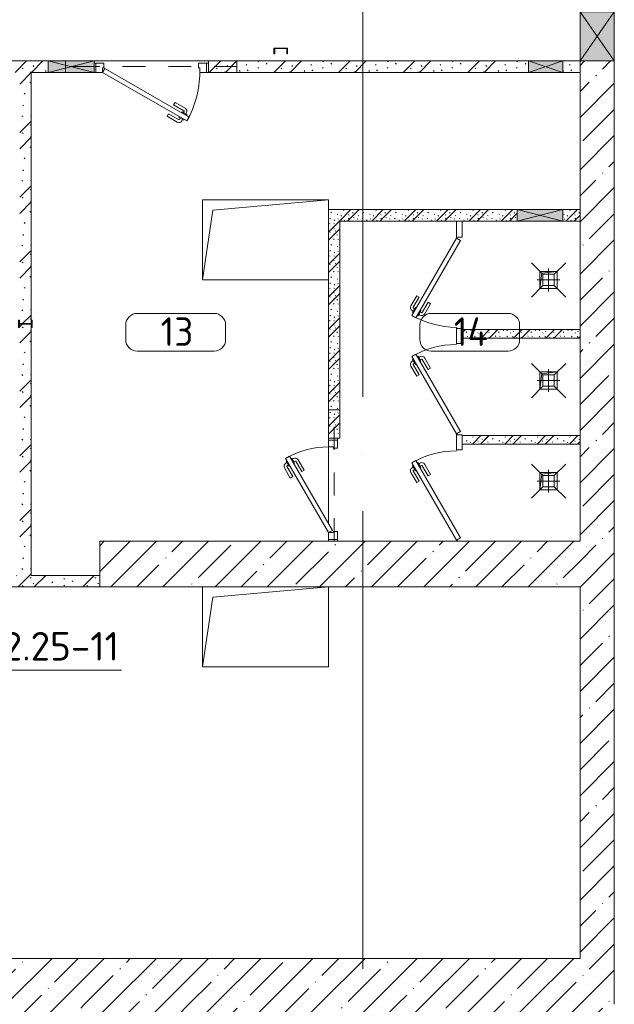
# Model space of a CAD drawing. Header units: millimetres. Extents: x -32229 to 169101, y -13689 to 125138.
# Tile 206 of 256: x 104905 to 110105, y 2600 to 11211. Entities that reach past the tile are written whole.
import ezdxf

# ---------------------------------------------------------------- set-up
doc = ezdxf.new("R2010")
doc.units = ezdxf.units.MM
doc.linetypes.add('3_ Штрих_ 1 х 1 мм', pattern=[400, 200, -200])
doc.linetypes.add('ADSK_Линия сетки', pattern=[5000, 4000, -500, 0, -500])
for name, color, linetype, lineweight in [('A-AREA-____-IDEN', 7, 'Continuous', 9), ('A-DETL-____-THIN', 7, 'Continuous', 9), ('A-DOOR-____-MCUT', 7, 'Continuous', 9), ('A-DOOR-____-OTLN', 7, 'Continuous', 18), ('A-DOOR-FRAM-MCUT', 7, 'Continuous', 9), ('A-FLOR-____-OTLN', 7, 'Continuous', 18), ('A-FLOR-____-PATT', 7, 'Continuous', 40), ('A-GLAZ-____-MCUT', 7, 'Continuous', 9), ('A-GLAZ-____-OTLN', 7, 'Continuous', 18), ('A-WALL-____-MCUT', 7, 'Continuous', 40), ('A-WALL-____-PATT', 7, 'Continuous', 40), ('G-____-____-TEXT', 7, 'Continuous', 9), ('I-WALL-____-MCUT', 7, 'Continuous', 40), ('M-EQPM-____-OTLN', 7, 'Continuous', 18), ('P-SANR-FIXT-OTLN', 7, 'Continuous', 18), ('S-BEAM-____-OTLN', 7, 'Continuous', 18), ('S-COLS-____-MCUT', 7, 'Continuous', 40), ('S-COLS-____-OTLN', 7, 'Continuous', 18), ('S-GRID-____-OTLN', 7, 'Continuous', 9)]:
    doc.layers.add(name, color=color, linetype=linetype, lineweight=lineweight)
doc.styles.add('GOST Common_5', font='GOST_Common.ttf', dxfattribs={"height": 250})
doc.styles.add('ISOCPEUR', font='isocpeur.ttf', dxfattribs={"height": 250})
pattern_1 = [(45, (0, 0), (-228.0985, 228.0985), []), (45, (228.1, 0), (-228.0985, 228.0985), [403.225, -80.645, 6.706, -73.939])]
pattern_2 = [(135, (300.56, 377.28), (-565.6854, 6e-14), [10, -790]), (135, (349.8, 474.73), (-565.6854, 6e-14), [10, -790]), (135, (423.93, 473.06), (-565.6854, 6e-14), [10, -790]), (135, (229.92, 447.9), (-565.6854, 6e-14), [10, -790]), (135, (155.08, 447.9), (-565.6854, 6e-14), [10, -790]), (135, (114.9, 369.03), (-565.6854, 6e-14), [10, -790]), (135, (132.43, 285.8), (-565.6854, 6e-14), [10, -790]), (135, (214.66, 322), (-565.6854, 6e-14), [10, -790]), (135, (198.16, 261.88), (-565.6854, 6e-14), [10, -790]), (135, (45.2, 272.9), (-565.6854, 6e-14), [10, -790]), (135, (42.32, 336.16), (-565.6854, 6e-14), [10, -790]), (135, (92.26, 192.24), (-565.6854, 6e-14), [10, -790]), (135, (7.07, 149.2), (-565.6854, 6e-14), [10, -790]), (135, (80.6, 95.1), (-565.6854, 6e-14), [10, -790]), (135, (79.53, 36.94), (-565.6854, 6e-14), [10, -790]), (135, (153.87, 74.56), (-565.6854, 6e-14), [10, -790]), (135, (228.35, 124.8), (-565.6854, 6e-14), [10, -790]), (135, (279.75, 180.4), (-565.6854, 6e-14), [10, -790]), (135, (282.9, 31.63), (-565.6854, 6e-14), [10, -790]), (135, (377.38, 53.45), (-565.6854, 6e-14), [10, -790]), (135, (352.28, 102.7), (-565.6854, 6e-14), [10, -790]), (135, (354.05, 0), (-565.6854, 6e-14), [10, -790]), (135, (553.23, 16.45), (-565.6854, 6e-14), [10, -790]), (135, (542.38, 63.45), (-565.6854, 6e-14), [10, -790]), (135, (536.58, 239.3), (-565.6854, 6e-14), [10, -790]), (135, (475.85, 203.9), (-565.6854, 6e-14), [10, -790]), (135, (475.85, 316.54), (-565.6854, 6e-14), [10, -790]), (135, (520.8, 408.7), (-565.6854, 6e-14), [10, -790]), (135, (551.1, 470.8), (-565.6854, 6e-14), [10, -790]), (135, (235.25, 537.93), (-565.6854, 6e-14), [10, -790]), (135, (407.25, 547.65), (-565.6854, 6e-14), [10, -790]), (135, (94.5, 558.6), (-565.6854, 6e-14), [10, -790]), (135, (46.4, 532.3), (-565.6854, 6e-14), [10, -790]), (135, (85.56, 465.04), (-565.6854, 6e-14), [10, -790]), (135, (355.53, 181.14), (-565.6854, 6e-14), [10, -790]), (135, (362.23, 243.6), (-565.6854, 6e-14), [10, -790]), (135, (413.45, 344.1), (-565.6854, 6e-14), [10, -790]), (135, (286.3, 273.25), (-565.6854, 6e-14), [10, -790]), (135, (423.02, 263.72), (-565.6854, 6e-14), [10, -790]), (135, (162.94, 190.2), (-565.6854, 6e-14), [10, -790]), (135, (470.25, 120.93), (-565.6854, 6e-14), [10, -790]), (135, (484.48, 9.78), (-565.6854, 6e-14), [10, -790]), (45, (0, 212.13), (-565.6854, 0), []), (45, (212.13, 0), (-565.6854, 0), []), (45, (353.55, 0), (-565.6854, 0), []), (45, (0, 353.55), (-565.6854, 0), [])]
pattern_3 = [(135, (150.28, 188.64), (-282.8427, 3e-14), [6.706, -393.294]), (135, (174.9, 237.36), (-282.8427, 3e-14), [6.706, -393.294]), (135, (211.96, 236.53), (-282.8427, 3e-14), [6.706, -393.294]), (135, (114.96, 223.96), (-282.8427, 3e-14), [6.706, -393.294]), (135, (77.54, 223.96), (-282.8427, 3e-14), [6.706, -393.294]), (135, (57.44, 184.52), (-282.8427, 3e-14), [6.706, -393.294]), (135, (66.21, 142.9), (-282.8427, 3e-14), [6.706, -393.294]), (135, (107.33, 161), (-282.8427, 3e-14), [6.706, -393.294]), (135, (99.08, 130.94), (-282.8427, 3e-14), [6.706, -393.294]), (135, (22.6, 136.46), (-282.8427, 3e-14), [6.706, -393.294]), (135, (21.16, 168.08), (-282.8427, 3e-14), [6.706, -393.294]), (135, (46.13, 96.12), (-282.8427, 3e-14), [6.706, -393.294]), (135, (3.54, 74.6), (-282.8427, 3e-14), [6.706, -393.294]), (135, (40.3, 47.56), (-282.8427, 3e-14), [6.706, -393.294]), (135, (39.77, 18.47), (-282.8427, 3e-14), [6.706, -393.294]), (135, (76.94, 37.28), (-282.8427, 3e-14), [6.706, -393.294]), (135, (114.18, 62.4), (-282.8427, 3e-14), [6.706, -393.294]), (135, (139.87, 90.2), (-282.8427, 3e-14), [6.706, -393.294]), (135, (141.44, 15.82), (-282.8427, 3e-14), [6.706, -393.294]), (135, (188.69, 26.73), (-282.8427, 3e-14), [6.706, -393.294]), (135, (176.14, 51.36), (-282.8427, 3e-14), [6.706, -393.294]), (135, (177.03, 0), (-282.8427, 3e-14), [6.706, -393.294]), (135, (276.61, 8.22), (-282.8427, 3e-14), [6.706, -393.294]), (135, (271.19, 31.72), (-282.8427, 3e-14), [6.706, -393.294]), (135, (268.29, 119.65), (-282.8427, 3e-14), [6.706, -393.294]), (135, (237.92, 101.95), (-282.8427, 3e-14), [6.706, -393.294]), (135, (237.92, 158.27), (-282.8427, 3e-14), [6.706, -393.294]), (135, (260.4, 204.35), (-282.8427, 3e-14), [6.706, -393.294]), (135, (275.54, 235.4), (-282.8427, 3e-14), [6.706, -393.294]), (135, (117.62, 268.96), (-282.8427, 3e-14), [6.706, -393.294]), (135, (203.62, 273.83), (-282.8427, 3e-14), [6.706, -393.294]), (135, (47.24, 279.3), (-282.8427, 3e-14), [6.706, -393.294]), (135, (23.2, 266.16), (-282.8427, 3e-14), [6.706, -393.294]), (135, (42.78, 232.52), (-282.8427, 3e-14), [6.706, -393.294]), (135, (177.76, 90.57), (-282.8427, 3e-14), [6.706, -393.294]), (135, (181.12, 121.8), (-282.8427, 3e-14), [6.706, -393.294]), (135, (206.73, 172.06), (-282.8427, 3e-14), [6.706, -393.294]), (135, (143.14, 136.62), (-282.8427, 3e-14), [6.706, -393.294]), (135, (211.51, 131.86), (-282.8427, 3e-14), [6.706, -393.294]), (135, (81.47, 95.1), (-282.8427, 3e-14), [6.706, -393.294]), (135, (235.13, 60.46), (-282.8427, 3e-14), [6.706, -393.294]), (135, (242.24, 4.89), (-282.8427, 3e-14), [6.706, -393.294]), (45, (0, 106.07), (-282.8427, 0), []), (45, (106.07, 0), (-282.8427, 0), []), (45, (176.78, 0), (-282.8427, 0), []), (45, (0, 176.78), (-282.8427, 0), [])]

# ---------------------------------------------------------------- blocks, each defined once
blk = doc.blocks.new('АР_Дверь однопольная - 1000х2100h_850__Служебные-5141596--01 ЭМ')
at = {"layer": 'A-DOOR-____-MCUT', "color": 253, "lineweight": 13, "true_color": 0xaaaaaa}
for p, q in [((-311.1, 475), (-331.1, 440.4)), ((-331.1, 440.4), (405, 15.4)), ((425, 50), (-311.1, 475)), ((405, 15.4), (425, 50))]:
    blk.add_line(p, q, dxfattribs=at)
at = {"layer": 'A-DOOR-____-OTLN', "color": 253, "lineweight": 5, "true_color": 0xaaaaaa}
for p, q in [((-289.5, 462.5), (-285.5, 469.4)), ((-285.5, 469.4), (-242.2, 444.4)), ((-274.6, 463.2), (-268.6, 473.6)), ((-253, 450.7), (-247, 461.1)), ((-242.2, 444.4), (-246.2, 437.5)), ((-151.4, 411.7), (-240.2, 462.9)), ((-138.9, 433.3), (-227.7, 484.6)), ((-151.4, 411.7), (-138.9, 433.3)), ((-309.5, 427.9), (-313.5, 420.9)), ((-313.5, 420.9), (-270.2, 395.9)), ((-302.6, 414.7), (-308.7, 404.3)), ((-208.9, 312.1), (-297.7, 363.3)), ((-281, 402.2), (-287, 391.8)), ((-196.4, 333.7), (-285.2, 385)), ((-270.2, 395.9), (-266.2, 402.9)), ((-196.4, 333.7), (-208.9, 312.1))]:
    blk.add_line(p, q, dxfattribs=at)
for centre, radius, start, end in [((425, 50), 850, 150, 180), ((-242.7, 458.6), 30, 60, 150), ((-242.7, 458.6), 4.99, 60, 150), ((-282.7, 389.3), 30, 150, 240), ((-282.7, 389.3), 4.99, 150, 240)]:
    blk.add_arc(centre, radius, start, end, dxfattribs=at)
at = {"layer": 'A-DOOR-FRAM-MCUT', "color": 253, "lineweight": 13, "true_color": 0xaaaaaa}
for p, q in [((-485, 50), (-500, 50)), ((-425, 50), (-485, 50)), ((-485, 50), (-485, -30)), ((-425, 10), (-425, 50)), ((-415, 10), (-425, 10)), ((-415, -30), (-415, 10)), ((425, 10), (415, 10)), ((415, 10), (415, -30)), ((485, 50), (425, 50)), ((425, 50), (425, 10)), ((485, -30), (485, 50)), ((485, 50), (500, 50)), ((-485, -30), (-500, -30)), ((-485, -30), (-415, -30)), ((415, -30), (485, -30)), ((485, -30), (500, -30))]:
    blk.add_line(p, q, dxfattribs=at)
blk = doc.blocks.new('АР_Дверь однопольная - 800х2100h_650__душевые-6019282--01 ЭМ')
at = {"layer": 'A-DOOR-____-MCUT', "color": 253, "lineweight": 13, "true_color": 0xaaaaaa}
for p, q in [((-285.5, 415), (-305.5, 380.4)), ((-305.5, 380.4), (370, -9.6)), ((390, 25), (-285.5, 415)), ((370, -9.6), (390, 25))]:
    blk.add_line(p, q, dxfattribs=at)
at = {"layer": 'A-DOOR-____-OTLN', "color": 253, "lineweight": 5, "true_color": 0xaaaaaa}
for p, q in [((-283.8, 367.9), (-287.8, 360.9)), ((-287.8, 360.9), (-244.5, 335.9)), ((-277, 354.7), (-283, 344.3)), ((-263.8, 402.5), (-259.8, 409.4)), ((-259.8, 409.4), (-216.5, 384.4)), ((-249, 403.2), (-243, 413.6)), ((-227.4, 390.7), (-221.4, 401.1)), ((-216.5, 384.4), (-220.5, 377.5)), ((-125.8, 351.7), (-214.6, 402.9)), ((-113.3, 373.3), (-202.1, 424.6)), ((-125.8, 351.7), (-113.3, 373.3)), ((-183.3, 252.1), (-272.1, 303.3)), ((-255.4, 342.2), (-261.4, 331.8)), ((-170.8, 273.7), (-259.6, 325)), ((-244.5, 335.9), (-240.5, 342.9)), ((-170.8, 273.7), (-183.3, 252.1))]:
    blk.add_line(p, q, dxfattribs=at)
for centre, radius, start, end in [((390, 25), 780, 150, 180), ((-217, 398.6), 30, 60, 150), ((-217, 398.6), 4.99, 60, 150), ((-257.1, 329.3), 30, 150, 240), ((-257.1, 329.3), 4.99, 150, 240)]:
    blk.add_arc(centre, radius, start, end, dxfattribs=at)
at = {"layer": 'A-DOOR-FRAM-MCUT', "color": 253, "lineweight": 13, "true_color": 0xaaaaaa}
for p, q in [((-395, 25), (-400, 25)), ((-395, 20), (-400, 20)), ((395, 25), (400, 25)), ((395, 20), (400, 20))]:
    blk.add_line(p, q, dxfattribs=at)
blk = doc.blocks.new('АР_Дверь однопольная - 800х2100h_650__душевые-6019181--01 ЭМ')
at = {"layer": 'A-DOOR-____-MCUT', "color": 253, "lineweight": 13, "true_color": 0xaaaaaa}
for p, q in [((285.5, 415), (-390, 25)), ((-370, -9.6), (305.5, 380.4)), ((305.5, 380.4), (285.5, 415)), ((-390, 25), (-370, -9.6))]:
    blk.add_line(p, q, dxfattribs=at)
at = {"layer": 'A-DOOR-____-OTLN', "color": 253, "lineweight": 5, "true_color": 0xaaaaaa}
for p, q in [((113.3, 373.3), (202.1, 424.6)), ((125.8, 351.7), (113.3, 373.3)), ((125.8, 351.7), (214.6, 402.9)), ((259.8, 409.4), (216.5, 384.4)), ((216.5, 384.4), (220.5, 377.5)), ((227.4, 390.7), (221.4, 401.1)), ((249, 403.2), (243, 413.6)), ((287.8, 360.9), (244.5, 335.9)), ((263.8, 402.5), (259.8, 409.4)), ((277, 354.7), (283, 344.3)), ((283.8, 367.9), (287.8, 360.9)), ((170.8, 273.7), (259.6, 325)), ((170.8, 273.7), (183.3, 252.1)), ((183.3, 252.1), (272.1, 303.3)), ((244.5, 335.9), (240.5, 342.9)), ((255.4, 342.2), (261.4, 331.8))]:
    blk.add_line(p, q, dxfattribs=at)
for centre, radius, start, end in [((217, 398.6), 30, 30, 120), ((217, 398.6), 4.99, 30, 120), ((-390, 25), 780, 360, 30), ((257.1, 329.3), 4.99, 300, 30), ((257.1, 329.3), 30, 300, 30)]:
    blk.add_arc(centre, radius, start, end, dxfattribs=at)
at = {"layer": 'A-DOOR-FRAM-MCUT', "color": 253, "lineweight": 13, "true_color": 0xaaaaaa}
for p, q in [((-395, 25), (-400, 25)), ((-395, 20), (-400, 20)), ((395, 25), (400, 25)), ((395, 20), (400, 20))]:
    blk.add_line(p, q, dxfattribs=at)
blk = doc.blocks.new('АР_Дверь однопольная - 900х2100h_750__служебные-4823609--01 ЭМ')
at = {"layer": 'A-DOOR-____-MCUT', "color": 253, "lineweight": 13, "true_color": 0xaaaaaa}
for p, q in [((274.5, 425), (-375, 50)), ((-355, 15.4), (294.5, 390.4)), ((294.5, 390.4), (274.5, 425)), ((-375, 50), (-355, 15.4))]:
    blk.add_line(p, q, dxfattribs=at)
at = {"layer": 'A-DOOR-____-OTLN', "color": 253, "lineweight": 5, "true_color": 0xaaaaaa}
for p, q in [((102.3, 383.3), (191.1, 434.6)), ((114.8, 361.7), (102.3, 383.3)), ((114.8, 361.7), (203.6, 412.9)), ((248.9, 419.4), (205.6, 394.4)), ((205.6, 394.4), (209.6, 387.5)), ((216.4, 400.7), (210.4, 411.1)), ((233.6, 345.9), (229.6, 352.9)), ((238, 413.2), (232, 423.6)), ((276.9, 370.9), (233.6, 345.9)), ((244.4, 352.2), (250.4, 341.8)), ((252.9, 412.5), (248.9, 419.4)), ((266, 364.7), (272, 354.3)), ((272.9, 377.9), (276.9, 370.9)), ((159.8, 283.7), (248.6, 335)), ((159.8, 283.7), (172.3, 262.1)), ((172.3, 262.1), (261.1, 313.3))]:
    blk.add_line(p, q, dxfattribs=at)
for centre, radius, start, end in [((206.1, 408.6), 30, 30, 120), ((206.1, 408.6), 4.99, 30, 120), ((246.1, 339.3), 30, 300, 30), ((-375, 50), 750, 360, 30), ((246.1, 339.3), 4.99, 300, 30)]:
    blk.add_arc(centre, radius, start, end, dxfattribs=at)
at = {"layer": 'A-DOOR-FRAM-MCUT', "color": 253, "lineweight": 13, "true_color": 0xaaaaaa}
for p, q in [((-435, 50), (-450, 50)), ((-375, 50), (-435, 50)), ((-435, 50), (-435, -30)), ((-375, 10), (-375, 50)), ((-365, 10), (-375, 10)), ((-365, -30), (-365, 10)), ((375, 10), (365, 10)), ((365, 10), (365, -30)), ((435, 50), (375, 50)), ((375, 50), (375, 10)), ((435, -30), (435, 50)), ((435, 50), (450, 50)), ((-435, -30), (-450, -30)), ((-435, -30), (-365, -30)), ((365, -30), (435, -30)), ((435, -30), (450, -30))]:
    blk.add_line(p, q, dxfattribs=at)
blk = doc.blocks.new('АР_Отверстие прямоугольное - ОВВ-3536326--01 ЭМ')
at = {"layer": 'A-GLAZ-____-OTLN', "lineweight": 13, "true_color": 0xf0f0f0}
blk.add_hatch(color=7, dxfattribs=at).paths.add_polyline_path([(-75, 50), (-75, -50), (325, -50), (325, 50)])
at = {"layer": 'A-GLAZ-____-MCUT', "color": 253, "lineweight": 13, "true_color": 0xaaaaaa}
for p, q in [((-75, 50), (-75, -50)), ((325, 50), (325, -50))]:
    blk.add_line(p, q, dxfattribs=at)
at = {"layer": 'A-GLAZ-____-OTLN', "color": 253, "lineweight": 5, "true_color": 0xaaaaaa}
for p, q in [((325, 50), (-75, -50)), ((-75, 50), (325, -50))]:
    blk.add_line(p, q, dxfattribs=at)
at = {"layer": 'A-GLAZ-____-OTLN', "color": 253, "lineweight": 13, "true_color": 0xaaaaaa}
for p, q in [((325, 50), (-75, 50)), ((-75, 50), (-75, -50)), ((325, -50), (325, 50)), ((-75, -50), (325, -50))]:
    blk.add_line(p, q, dxfattribs=at)
blk = doc.blocks.new('АР_Отверстие прямоугольное - ОВВ-4543225--01 ЭМ')
at = {"layer": 'A-GLAZ-____-OTLN', "lineweight": 13, "true_color": 0xf0f0f0}
blk.add_hatch(color=7, dxfattribs=at).paths.add_polyline_path([(-25, 50), (-25, -50), (275, -50), (275, 50)])
at = {"layer": 'A-GLAZ-____-MCUT', "color": 253, "lineweight": 13, "true_color": 0xaaaaaa}
for p, q in [((-25, 50), (-25, -50)), ((275, 50), (275, -50))]:
    blk.add_line(p, q, dxfattribs=at)
at = {"layer": 'A-GLAZ-____-OTLN', "color": 253, "lineweight": 5, "true_color": 0xaaaaaa}
for p, q in [((275, 50), (-25, -50)), ((-25, 50), (275, -50))]:
    blk.add_line(p, q, dxfattribs=at)
at = {"layer": 'A-GLAZ-____-OTLN', "color": 253, "lineweight": 13, "true_color": 0xaaaaaa}
for p, q in [((275, 50), (-25, 50)), ((-25, 50), (-25, -50)), ((275, -50), (275, 50)), ((-25, -50), (275, -50))]:
    blk.add_line(p, q, dxfattribs=at)
blk = doc.blocks.new('АР_Отверстие прямоугольное - ОВВ-5560909--01 ЭМ')
at = {"layer": 'A-GLAZ-____-OTLN', "lineweight": 13, "true_color": 0xf0f0f0}
blk.add_hatch(color=7, dxfattribs=at).paths.add_polyline_path([(-90, 101.3), (-90, -150), (340, -150), (340, 150), (-90, 150), (-90, 111.9)])
at = {"layer": 'A-GLAZ-____-MCUT', "color": 253, "lineweight": 13, "true_color": 0xaaaaaa}
for p, q in [((-90, 150), (-90, -150)), ((340, 150), (340, -150))]:
    blk.add_line(p, q, dxfattribs=at)
at = {"layer": 'A-GLAZ-____-OTLN', "color": 253, "lineweight": 5, "true_color": 0xaaaaaa}
for p, q in [((340, 150), (-90, -150)), ((-90, 150), (340, -150))]:
    blk.add_line(p, q, dxfattribs=at)
at = {"layer": 'A-GLAZ-____-OTLN', "color": 253, "lineweight": 13, "true_color": 0xaaaaaa}
for p, q in [((340, 150), (-90, 150)), ((-90, 150), (-90, -150)), ((340, -150), (340, 150)), ((-90, -150), (340, -150))]:
    blk.add_line(p, q, dxfattribs=at)
blk = doc.blocks.new('АР_Канал вертикальный прямоугольный - ВК-5405369--01 ЭМ')
at = {"layer": 'M-EQPM-____-OTLN', "color": 253, "lineweight": 13, "true_color": 0xaaaaaa}
for p, q in [((75, 75), (-75, 75)), ((-75, 75), (-75, -75)), ((75, 75), (-75, 75)), ((-75, 75), (-75, -75)), ((-75, -75), (-75, 75)), ((-75, 75), (75, 75)), ((-75, -75), (-60, 60)), ((-75, -75), (-60, 60)), ((-60, 60), (75, 75)), ((-60, 60), (75, 75)), ((75, -75), (75, 75)), ((75, 75), (75, -75)), ((-75, -75), (75, -75)), ((75, -75), (-75, -75))]:
    blk.add_line(p, q, dxfattribs=at)
blk = doc.blocks.new('АР_Отверстие прямоугольное - ОВВ-6344405--01 ЭМ')
at = {"layer": 'A-GLAZ-____-OTLN', "lineweight": 13, "true_color": 0xf0f0f0}
blk.add_hatch(color=7, dxfattribs=at).paths.add_polyline_path([(325, -50), (325, 50), (-75, 50), (-75, -50)])
at = {"layer": 'A-GLAZ-____-MCUT', "color": 253, "lineweight": 13, "true_color": 0xaaaaaa}
for p, q in [((-75, 50), (-75, -50)), ((325, 50), (325, -50))]:
    blk.add_line(p, q, dxfattribs=at)
at = {"layer": 'A-GLAZ-____-OTLN', "color": 253, "lineweight": 5, "true_color": 0xaaaaaa}
for p, q in [((325, 50), (-75, -50)), ((-75, 50), (325, -50))]:
    blk.add_line(p, q, dxfattribs=at)
at = {"layer": 'A-GLAZ-____-OTLN', "color": 253, "lineweight": 13, "true_color": 0xaaaaaa}
for p, q in [((325, 50), (-75, 50)), ((-75, 50), (-75, -50)), ((325, -50), (325, 50)), ((-75, -50), (325, -50))]:
    blk.add_line(p, q, dxfattribs=at)
blk = doc.blocks.new('АР_Перемычка - 100_Уx1_75x5__250-250-V88--01 ЭМ')
at = {"layer": 'S-BEAM-____-OTLN', "color": 9, "linetype": '3_ Штрих_ 1 х 1 мм', "lineweight": 15, "true_color": 0xc4c4c4}
for p, q in [((-750, 50), (-750, -50)), ((750, 50), (750, -50)), ((-750, 0), (500, 0)), ((500, 0), (750, 0))]:
    blk.add_line(p, q, dxfattribs=at)
blk = doc.blocks.new('АР_Перемычка - 100_Уx1_75x5__Оп_0_125x80x5_-250-6145703--01 ЭМ')
at = {"layer": 'S-BEAM-____-OTLN', "color": 9, "linetype": '3_ Штрих_ 1 х 1 мм', "lineweight": 15, "true_color": 0xc4c4c4}
for p, q in [((-450, 50), (-450, -50)), ((700, 50), (700, -50)), ((-450, 0), (700, 0))]:
    blk.add_line(p, q, dxfattribs=at)
blk = doc.blocks.new('АР_Трап - 100-100-V67--01 ЭМ')
at = {"layer": 'P-SANR-FIXT-OTLN', "color": 253, "lineweight": 13, "true_color": 0xaaaaaa}
for p, q in [((-50, 50), (-150, 150)), ((0, -100), (0, 100)), ((50, 50), (150, 150)), ((-100, 0), (100, 0)), ((-50, -50), (-50, 50)), ((50, 50), (-50, 50)), ((50, -50), (50, 50)), ((-50, -50), (-150, -150)), ((-50, -50), (50, -50)), ((50, -50), (150, -150))]:
    blk.add_line(p, q, dxfattribs=at)
blk = doc.blocks.new('А-Двутавр_12 - Двутавр_12К-7378908--01 ЭМ')
at = {"layer": 'S-COLS-____-MCUT', "color": 253, "lineweight": 15, "true_color": 0xaaaaaa}
for p, q in [((32, 120), (-32, 120)), ((-32, 120), (-32, 112.7)), ((-32, 112.7), (-9.9, 112.7)), ((-2.4, 105.2), (-2.4, 14.8)), ((2.4, 14.8), (2.4, 105.2)), ((9.9, 112.7), (32, 112.7)), ((32, 112.7), (32, 120)), ((-9.9, 7.3), (-32, 7.3)), ((-32, 7.3), (-32, 0)), ((-32, 0), (32, 0)), ((32, 7.3), (9.9, 7.3)), ((32, 0), (32, 7.3))]:
    blk.add_line(p, q, dxfattribs=at)
for centre, start, end in [((-9.9, 105.2), 0, 90), ((9.9, 105.2), 90, 180), ((-9.9, 14.8), 270, 0), ((9.9, 14.8), 180, 270)]:
    blk.add_arc(centre, 7.5, start, end, dxfattribs=at)
blk = doc.blocks.new('АР_Канал вертикальный прямоугольный - ОВ-6261184--01 ЭМ')
at = {"layer": 'M-EQPM-____-OTLN', "color": 253, "lineweight": 13, "true_color": 0xaaaaaa}
for p, q in [((550, 350), (-550, 350)), ((-550, 350), (-550, -350)), ((550, 350), (-550, 350)), ((-550, 350), (-550, -350)), ((-550, -350), (-550, 350)), ((-550, 350), (550, 350)), ((-460, 260), (550, 350)), ((-460, 260), (550, 350)), ((550, -350), (550, 350)), ((550, 350), (550, -350)), ((-550, -350), (-460, 260)), ((-550, -350), (-460, 260)), ((-550, -350), (550, -350)), ((550, -350), (-550, -350))]:
    blk.add_line(p, q, dxfattribs=at)
blk = doc.blocks.new('АР_Фахверк_ _Швеллер полки параллельные_ - 12П-6013685--01 ЭМ')
at = {"layer": 'S-COLS-____-OTLN', "lineweight": 15, "true_color": 0xaaaaaa}
blk.add_hatch(color=253, dxfattribs=at).paths.add_polyline_path([(-16.6, 50), (-15.4, -60), (35.4, -60), (35.4, -52.2), (-11.8, -50), (-11.8, 52.2), (35.4, 52.2), (35.4, 60), (-16.6, 60)])
at = {"layer": 'S-COLS-____-MCUT', "color": 253, "lineweight": 15, "true_color": 0xaaaaaa}
for p, q in [((35.4, 60), (-16.6, 60)), ((-16.6, 60), (-16.6, -60)), ((-11.8, -52.2), (-11.8, 52.2)), ((-11.8, 52.2), (35.4, 52.2)), ((35.4, 52.2), (35.4, 60)), ((-16.6, -60), (35.4, -60)), ((35.4, -52.2), (-11.8, -52.2)), ((35.4, -60), (35.4, -52.2))]:
    blk.add_line(p, q, dxfattribs=at)
blk = doc.blocks.new('Наметкина 10_РД_АР_П_отсоединено_rvt-1--01 ЭМ')
at = {"layer": 'A-FLOR-____-PATT', "lineweight": 5, "true_color": 0xaaaaaa}
h = blk.add_hatch(dxfattribs=at)
h.set_pattern_fill('FP_1', color=253, style=0, pattern_type=2)
h.set_pattern_definition(pattern_1)
h.paths.add_polyline_path([(100823.5, -5350), (110105.3, -5350), (110105.3, 2600), (84205.3, 2600), (84205.3, -5350), (84773.7, -5350)])
at = {"layer": 'A-WALL-____-PATT', "lineweight": 5, "true_color": 0xaaaaaa}
h = blk.add_hatch(dxfattribs=at)
h.set_pattern_fill('FP_1', color=253, style=0, pattern_type=2)
h.set_pattern_definition(pattern_1)
h.paths.add_polyline_path([(109805.3, 2600), (110105.3, 2600), (110105.3, 10850), (109805.3, 10850), (109805.3, 2609)])
h.paths.add_polyline_path([(109945.3, 11280), (110105.3, 11280), (110105.3, 11500), (109805.3, 11500), (109805.3, 11280), (109840.9, 11280)])
h.paths.add_polyline_path([(109812.3, 11830), (110105.3, 11830), (110105.3, 30150), (109805.3, 30150), (109805.3, 11830)])
h = blk.add_hatch(dxfattribs=at)
h.set_pattern_fill('FP_6', color=253, style=0, pattern_type=2)
h.set_pattern_definition(pattern_2)
h.paths.add_polyline_path([(104905.3, 10750), (105155.3, 10750), (105155.3, 10850), (104765.3, 10850), (104765.3, 10750), (104836, 10750)])
h.paths.add_polyline_path([(104365.3, 10750), (104365.3, 10850), (101355.3, 10850), (101355.3, 10750)])
h.paths.add_polyline_path([(106555.3, 10750), (109355.3, 10750), (109355.3, 10850), (106555.3, 10850)])
h.paths.add_polyline_path([(109805.3, 10750), (109805.3, 10850), (109655.3, 10850), (109655.3, 10750)])
h = blk.add_hatch(dxfattribs=at)
h.set_pattern_fill('FP_6', color=253, style=0, pattern_type=2)
h.set_pattern_definition(pattern_2)
h.paths.add_polyline_path([(104905.3, 6350), (105005.3, 6350), (105005.3, 8545.6), (105000.5, 8547.6), (104905.3, 8545.4), (104905.3, 6650)])
h.paths.add_polyline_path([(105000.5, 8552.4), (105005.3, 8554.6), (105005.3, 10750), (104905.3, 10750), (104905.3, 8554.4), (104910.1, 8552.4), (104988.9, 8552.4)])
h = blk.add_hatch(dxfattribs=at)
h.set_pattern_fill('FP_7', color=253, style=0, pattern_type=2)
h.set_pattern_definition(pattern_3)
h.paths.add_polyline_path([(109255.3, 9450), (109255.3, 9550), (107605.3, 9550), (107605.3, 9450), (108848.5, 9450)])
h.paths.add_polyline_path([(109655.3, 9450), (109805.3, 9450), (109805.3, 9550), (109655.3, 9550), (109655.3, 9535.4)])
h = blk.add_hatch(dxfattribs=at)
h.set_pattern_fill('FP_7', color=253, style=0, pattern_type=2)
h.set_pattern_definition(pattern_3)
h.paths.add_polyline_path([(107705.3, 7550), (107705.3, 9450), (107605.3, 9450), (107605.3, 7550)])
h = blk.add_hatch(dxfattribs=at)
h.set_pattern_fill('FP_7', color=253, style=0, pattern_type=2)
h.set_pattern_definition(pattern_3)
h.paths.add_polyline_path([(109805.3, 8425), (109805.3, 8500), (108775.3, 8500), (108775.3, 8425), (109673.8, 8425)])
h = blk.add_hatch(dxfattribs=at)
h.set_pattern_fill('FP_7', color=253, style=0, pattern_type=2)
h.set_pattern_definition(pattern_3)
h.paths.add_polyline_path([(108775.3, 7500), (109805.3, 7500), (109805.3, 7575), (108775.3, 7575)])
h = blk.add_hatch(dxfattribs=at)
h.set_pattern_fill('FP_1', color=253, style=0, pattern_type=2)
h.set_pattern_definition(pattern_1)
h.paths.add_polyline_path([(106595.3, 6250), (108005.5, 6250), (108005.5, 6650), (105605.3, 6650), (105605.3, 6250), (106505.3, 6250)])
h = blk.add_hatch(dxfattribs=at)
h.set_pattern_fill('FP_1', color=253, style=0, pattern_type=2)
h.set_pattern_definition(pattern_1)
h.paths.add_polyline_path([(108848.5, 6250), (109805.3, 6250), (109805.3, 6650), (108005.5, 6650), (108005.5, 6250)])
h = blk.add_hatch(dxfattribs=at)
h.set_pattern_fill('FP_6', color=253, style=0, pattern_type=2)
h.set_pattern_definition(pattern_2)
h.paths.add_polyline_path([(105005.3, 6250), (105605.3, 6250), (105605.3, 6350), (101355.3, 6350), (101355.3, 6250), (104905.3, 6250)])
h = blk.add_hatch(dxfattribs=at)
h.set_pattern_fill('FP_1', color=253, style=0, pattern_type=2)
h.set_pattern_definition(pattern_1)
h.paths.add_polyline_path([(88855.3, 2600), (108005.3, 2600), (108005.3, 3000), (88855.3, 3000), (88855.3, 2697.9)])
h = blk.add_hatch(dxfattribs=at)
h.set_pattern_fill('FP_1', color=253, style=0, pattern_type=2)
h.set_pattern_definition(pattern_1)
h.paths.add_polyline_path([(108005.3, 2600), (109805.3, 2600), (109805.3, 3000), (108005.3, 3000), (108005.3, 2662.9)])
at = {"layer": 'A-FLOR-____-OTLN', "color": 253, "lineweight": 13, "true_color": 0xaaaaaa}
for p, q in [((105555.3, 10850), (106555.3, 10850)), ((106555.3, 10850), (105555.3, 10850)), ((107605.3, 7535), (107605.3, 7550)), ((107605.3, 6805), (107605.3, 7475)), ((107605.3, 6650), (107605.3, 6665))]:
    blk.add_line(p, q, dxfattribs=at)
at = {"layer": 'A-WALL-____-MCUT', "color": 253, "lineweight": 13, "true_color": 0xaaaaaa}
for p, q in [((109805.3, 11280), (109805.3, 10850)), ((110105.3, 10850), (110105.3, 11280)), ((109805.3, 10850), (109805.3, 6650)), ((110105.3, 2600), (110105.3, 10850)), ((108005.5, 6650), (105605.3, 6650)), ((105605.3, 6650), (105605.3, 6250)), ((109805.3, 6650), (108005.5, 6650)), ((105605.3, 6250), (106505.3, 6250)), ((107605.3, 6250), (108005.5, 6250)), ((108005.5, 6250), (109805.3, 6250)), ((109805.3, 6250), (109805.3, 3000)), ((108005.3, 3000), (101355.3, 3000)), ((109805.3, 3000), (108005.3, 3000))]:
    blk.add_line(p, q, dxfattribs=at)
at = {"layer": 'A-WALL-____-MCUT', "color": 253, "lineweight": 15, "true_color": 0xaaaaaa}
for p, q in [((108775.3, 9450), (108725.3, 9450)), ((108775.3, 8500), (108775.3, 8425)), ((108775.3, 7575), (108775.3, 7500))]:
    blk.add_line(p, q, dxfattribs=at)
at = {"layer": 'I-WALL-____-MCUT', "color": 253, "lineweight": 13, "true_color": 0xaaaaaa}
for p, q in [((105155.3, 10850), (104765.3, 10850)), ((105555.3, 10850), (105155.3, 10850)), ((105555.3, 10750), (105555.3, 10850)), ((109355.3, 10850), (106555.3, 10850)), ((106555.3, 10850), (106555.3, 10750)), ((109655.3, 10850), (109355.3, 10850)), ((109805.3, 10850), (109655.3, 10850)), ((109805.3, 10750), (109805.3, 10850)), ((105005.3, 10750), (105155.3, 10750)), ((105005.3, 8554.4), (105005.3, 10750)), ((105155.3, 10750), (105555.3, 10750)), ((106555.3, 10750), (109355.3, 10750)), ((109355.3, 10750), (109655.3, 10750)), ((109655.3, 10750), (109805.3, 10750)), ((109255.3, 9550), (107605.3, 9550)), ((109655.3, 9550), (109255.3, 9550)), ((109805.3, 9550), (109655.3, 9550)), ((109805.3, 9450), (109805.3, 9550)), ((107705.3, 9450), (108725.3, 9450)), ((107705.3, 7550), (107705.3, 9450)), ((108725.3, 9450), (108725.3, 9310)), ((108775.3, 9450), (109255.3, 9450)), ((108775.3, 9310), (108775.3, 9450)), ((109255.3, 9450), (109655.3, 9450)), ((109655.3, 9450), (109805.3, 9450)), ((108725.3, 9310), (108775.3, 9310)), ((107605.3, 8935), (107605.3, 7550)), ((105005.3, 6350), (105005.3, 8546.1)), ((108725.3, 8510), (108725.3, 8380)), ((108775.3, 8510), (108725.3, 8510)), ((108775.3, 8500), (108775.3, 8510)), ((109805.3, 8500), (108775.3, 8500)), ((109805.3, 8425), (109805.3, 8500)), ((108725.3, 8380), (108775.3, 8380)), ((108775.3, 8425), (109805.3, 8425)), ((108775.3, 8380), (108775.3, 8425)), ((108725.3, 7580), (108725.3, 7450)), ((108775.3, 7580), (108725.3, 7580)), ((108775.3, 7575), (108775.3, 7580)), ((107605.3, 7550), (107705.3, 7550)), ((109805.3, 7575), (108775.3, 7575)), ((108775.3, 7500), (109805.3, 7500)), ((108775.3, 7450), (108775.3, 7500)), ((109805.3, 7500), (109805.3, 7575)), ((108725.3, 7450), (108775.3, 7450)), ((105605.3, 6350), (105005.3, 6350)), ((105605.3, 6250), (105605.3, 6350)), ((101355.3, 6250), (105605.3, 6250))]:
    blk.add_line(p, q, dxfattribs=at)
at = {"layer": 'A-DOOR-____-OTLN', "color": 253, "lineweight": 13, "true_color": 0xaaaaaa}
for name, p, rotation in [('АР_Дверь однопольная - 1000х2100h_850__Служебные-5141596--01 ЭМ', (106055.3, 10800), 180), ('АР_Дверь однопольная - 800х2100h_650__душевые-6019282--01 ЭМ', (108750.3, 8910), 90), ('АР_Дверь однопольная - 800х2100h_650__душевые-6019181--01 ЭМ', (108750.3, 7980), 90), ('АР_Дверь однопольная - 900х2100h_750__служебные-4823609--01 ЭМ', (107655.3, 7100), 90), ('АР_Дверь однопольная - 800х2100h_650__душевые-6019181--01 ЭМ', (108750.3, 7050), 90)]:
    blk.add_blockref(name, p, dxfattribs=dict(at, rotation=rotation))
at = {"layer": 'A-GLAZ-____-OTLN', "color": 253, "lineweight": 13, "true_color": 0xaaaaaa}
for name, p, rotation in [('АР_Отверстие прямоугольное - ОВВ-5560909--01 ЭМ', (109955.3, 10940), 89.99999999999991), ('АР_Отверстие прямоугольное - ОВВ-3536326--01 ЭМ', (105480.3, 10800), 180), ('АР_Отверстие прямоугольное - ОВВ-4543225--01 ЭМ', (109630.3, 10800), 180)]:
    blk.add_blockref(name, p, dxfattribs=dict(at, rotation=rotation))
blk.add_blockref('АР_Отверстие прямоугольное - ОВВ-6344405--01 ЭМ', (109330.3, 9500), dxfattribs=at)
at = {"layer": 'M-EQPM-____-OTLN', "color": 253, "lineweight": 13, "true_color": 0xaaaaaa}
for name, p in [('АР_Канал вертикальный прямоугольный - ОВ-6261184--01 ЭМ', (107055.3, 9285)), ('АР_Канал вертикальный прямоугольный - ВК-5405369--01 ЭМ', (109530.3, 8935)), ('АР_Канал вертикальный прямоугольный - ВК-5405369--01 ЭМ', (109530.3, 8055)), ('АР_Канал вертикальный прямоугольный - ВК-5405369--01 ЭМ', (109530.3, 7175)), ('АР_Канал вертикальный прямоугольный - ОВ-6261184--01 ЭМ', (107055.3, 5900))]:
    blk.add_blockref(name, p, dxfattribs=at)
at = {"layer": 'P-SANR-FIXT-OTLN', "color": 253, "lineweight": 13, "true_color": 0xaaaaaa}
for p in [(109530.3, 8935), (109530.3, 8055), (109530.3, 7175)]:
    blk.add_blockref('АР_Трап - 100-100-V67--01 ЭМ', p, dxfattribs=at)
at = {"layer": 'S-BEAM-____-OTLN', "color": 253, "lineweight": 13, "true_color": 0xaaaaaa}
for name, p, rotation in [('АР_Перемычка - 100_Уx1_75x5__250-250-V88--01 ЭМ', (106055.3, 10800), 180), ('АР_Перемычка - 100_Уx1_75x5__Оп_0_125x80x5_-250-6145703--01 ЭМ', (107655.3, 7100), 90)]:
    blk.add_blockref(name, p, dxfattribs=dict(at, rotation=rotation))
at = {"layer": 'S-COLS-____-OTLN', "color": 253, "lineweight": 13, "true_color": 0xaaaaaa}
for name, p, rotation in [('АР_Фахверк_ _Швеллер полки параллельные_ - 12П-6013685--01 ЭМ', (107188.3, 10946.4), 270.0000000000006), ('А-Двутавр_12 - Двутавр_12К-7378908--01 ЭМ', (105015.3, 8550), 90.00000000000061)]:
    blk.add_blockref(name, p, dxfattribs=dict(at, rotation=rotation))
blk = doc.blocks.new('Марка помещения 2 - Марка помещения 2-1605974--01 ЭМ')
at = {"layer": 'A-AREA-____-IDEN', "color": 253, "true_color": 0xaaaaaa}
for p, q in [((-1.797, 0.841), (1.569, 0.841)), ((-2.297, -0.309), (-2.297, 0.341)), ((2.069, 0.341), (2.069, -0.309)), ((1.569, -0.809), (-1.797, -0.809))]:
    blk.add_line(p, q, dxfattribs=at)
for centre, start, end in [((-1.797, 0.341), 90, 180), ((1.569, 0.341), 0, 90), ((-1.797, -0.309), 180, 270), ((1.569, -0.309), 270, 360)]:
    blk.add_arc(centre, 0.5, start, end, dxfattribs=at)

msp = doc.modelspace()

# ---------------------------------------------------------------- linework, layer by layer
at = {"layer": 'A-DETL-____-THIN'}
msp.add_line((104394.9, 5523.3), (105794.9, 5523.3), dxfattribs=at)
at = {"layer": 'S-GRID-____-OTLN', "color": 253, "linetype": 'ADSK_Линия сетки', "true_color": 0xaaaaaa}
msp.add_line((107905.3, -12088.9), (107905.3, 125138.4), dxfattribs=at)

# ---------------------------------------------------------------- block references
at = {"lineweight": 5}
msp.add_blockref('Наметкина 10_РД_АР_П_отсоединено_rvt-1--01 ЭМ', (0, 0), dxfattribs=at)
at = {"layer": 'A-AREA-____-IDEN', "color": 253, "true_color": 0xaaaaaa, "xscale": 199.9999999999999, "yscale": 199.9999999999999, "zscale": 199.9999999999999}
for p in [(106291.9, 8474), (108863.5, 8474)]:
    msp.add_blockref('Марка помещения 2 - Марка помещения 2-1605974--01 ЭМ', p, dxfattribs=at)

# ---------------------------------------------------------------- texts
at = {"layer": 'A-AREA-____-IDEN', "color": 253, "true_color": 0xaaaaaa, "char_height": 250, "attachment_point": 1, "style": 'GOST Common_5'}
for s, insert, width in [('13', (106137.4, 8607.8), 384.81), ('14', (108702, 8607.8), 400.844)]:
    msp.add_mtext(s, dxfattribs=dict(at, insert=insert, width=width))
at = {"layer": 'G-____-____-TEXT', "insert": (104682.2, 5856.2), "char_height": 250, "width": 1314.767, "attachment_point": 1, "style": 'ISOCPEUR'}
msp.add_mtext('.2.25-11', dxfattribs=at)

doc.saveas('drawing.dxf')
